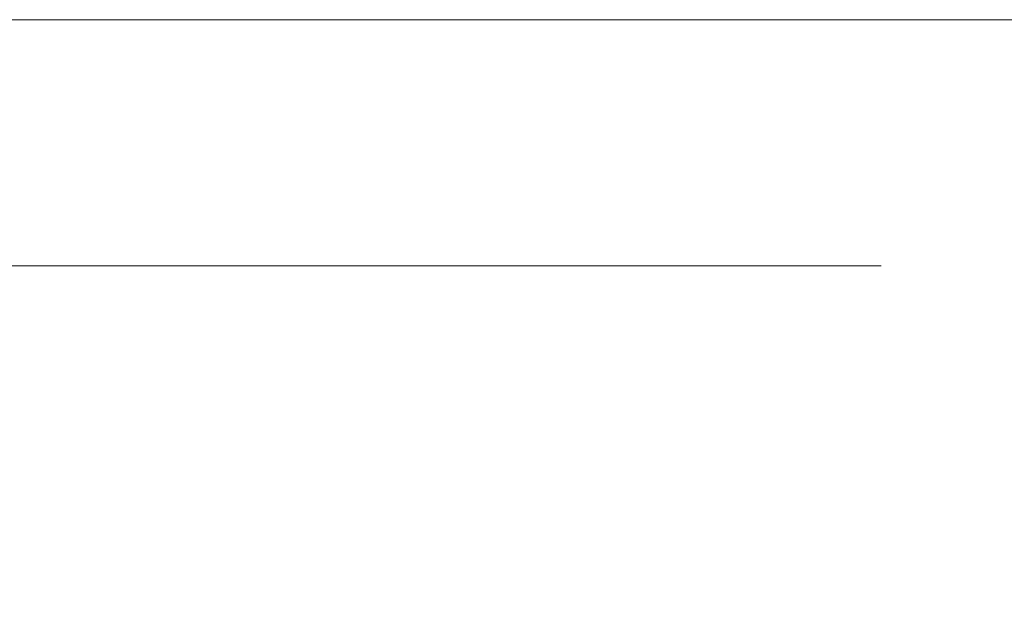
# Model space of a CAD drawing. Header units: millimetres. Extents: x 213386 to 506888, y 183055 to 450952.
# Tile 249 of 256: x 379374 to 379394, y 307960 to 307972. Entities that reach past the tile are written whole.
import ezdxf

# ---------------------------------------------------------------- set-up
doc = ezdxf.new("R2010")
doc.units = ezdxf.units.MM
doc.linetypes.add('ČÁRKOVANÁ', pattern=[19.049999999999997, 12.7, -6.35])
doc.layers.add('FASÁDA DETAILNÍ', color=255, linetype='Continuous', lineweight=0)

msp = doc.modelspace()

# ---------------------------------------------------------------- linework, layer by layer
at = {"layer": 'FASÁDA DETAILNÍ'}
msp.add_lwpolyline([(399616.6382373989, 284292.1544280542), (373036.6382373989, 284292.1544280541), (373036.6382373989, 307972.1544280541), (399616.6382373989, 307972.1544280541)], close=True, dxfattribs=at)
at = {"layer": 'FASÁDA DETAILNÍ', "linetype": 'ČÁRKOVANÁ', "ltscale": 5}
msp.add_lwpolyline([(399611.6382373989, 284297.1544280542), (373041.6382373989, 284297.1544280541), (373041.6382373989, 307967.1544280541), (399611.6382373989, 307967.1544280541)], close=True, dxfattribs=at)

doc.saveas('drawing.dxf')
